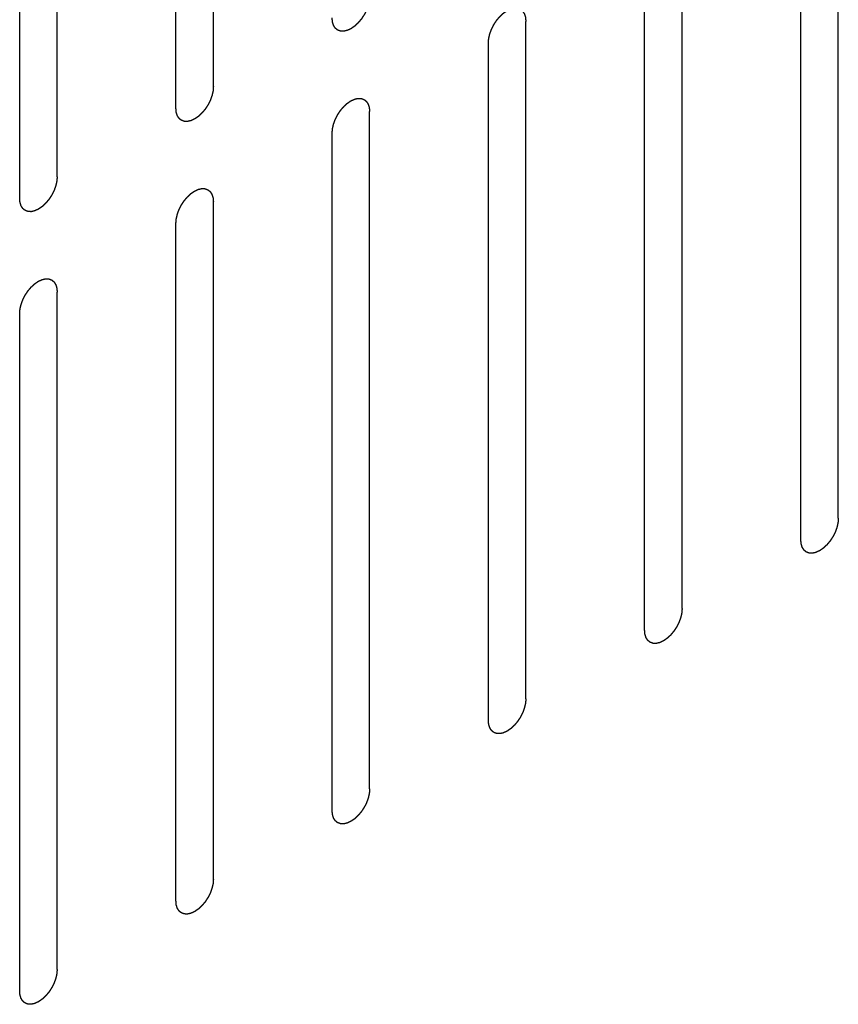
# Model space of a CAD drawing. Header units: inches. Extents: x 5 to 265, y 5 to 171.
# Tile 189 of 212: x 211.51 to 212.67, y 128.26 to 129.66. Entities that reach past the tile are written whole.
import ezdxf

# ---------------------------------------------------------------- set-up
doc = ezdxf.new("R2010")
doc.units = ezdxf.units.IN
doc.header["$LTSCALE"] = 14.96
doc.header["$MEASUREMENT"] = 0
doc.linetypes.add('HIDDEN', pattern=[0.2, 0.1, -0.1])
doc.layers.add('08_ALL_COSMETICS', color=7, linetype='CONTINUOUS')

msp = doc.modelspace()

# ---------------------------------------------------------------- linework, layer by layer
at = {"layer": '08_ALL_COSMETICS', "color": 7, "linetype": 'HIDDEN'}
for p, q in [((211.7862, 129.5644), (211.7862, 130.5237)), ((211.7331, 129.5337), (211.7331, 130.4931)), ((211.5648, 129.4366), (211.5648, 130.396)), ((211.5118, 129.406), (211.5118, 130.3653)), ((212.6714, 128.9528), (212.6714, 129.9122)), ((212.6184, 128.9222), (212.6184, 129.8816)), ((212.4501, 128.825), (212.4501, 129.7844)), ((212.3971, 128.7944), (212.3971, 129.7538)), ((212.2288, 128.6972), (212.2288, 129.6566)), ((212.1758, 128.6666), (212.1758, 129.626)), ((212.0075, 128.5694), (212.0075, 129.5288)), ((211.9544, 128.5388), (211.9544, 129.4982)), ((211.7862, 128.4417), (211.7862, 129.4011)), ((211.7331, 128.411), (211.7331, 129.3704)), ((211.5648, 128.3139), (211.5648, 129.2733)), ((211.5118, 128.2833), (211.5118, 129.2427))]:
    msp.add_line(p, q, dxfattribs=at)
for points in [[(212.0075, 129.6921), (212.0074, 129.6916), (212.0074, 129.6906), (212.0072, 129.689), (212.0071, 129.6877), (212.0071, 129.6868), (212.007, 129.6863), (212.007, 129.6859), (212.0069, 129.6855), (212.0068, 129.6849), (212.0065, 129.684), (212.0062, 129.6826), (212.0059, 129.6812), (212.0057, 129.6803), (212.0056, 129.6797), (212.0055, 129.6793), (212.0053, 129.6789), (212.0051, 129.6783), (212.0048, 129.6774), (212.0043, 129.676), (212.0038, 129.6746), (212.0034, 129.6736), (212.0032, 129.6731), (212.0031, 129.6726), (212.0028, 129.6722), (212.0026, 129.6717), (212.0021, 129.6707), (212.0014, 129.6693), (212.0007, 129.6679), (212.0002, 129.667), (211.9999, 129.6664), (211.9997, 129.666), (211.9995, 129.6656), (211.9991, 129.6651), (211.9985, 129.6642), (211.9977, 129.663), (211.9969, 129.6617), (211.9963, 129.6608), (211.996, 129.6603), (211.9957, 129.6599), (211.9954, 129.6596), (211.995, 129.6591), (211.9944, 129.6583), (211.9934, 129.6572), (211.9925, 129.656), (211.9918, 129.6552), (211.9914, 129.6548), (211.9912, 129.6544), (211.9908, 129.6542), (211.9904, 129.6538), (211.9897, 129.6531), (211.9887, 129.6521), (211.9876, 129.6512), (211.9869, 129.6505), (211.9865, 129.6501), (211.9862, 129.6498), (211.9859, 129.6496), (211.9854, 129.6493), (211.9847, 129.6488), (211.9836, 129.648), (211.9825, 129.6473), (211.9817, 129.6467), (211.9813, 129.6464), (211.981, 129.6462), (211.9806, 129.6461), (211.9802, 129.6459), (211.9795, 129.6455), (211.9784, 129.645), (211.9773, 129.6445), (211.9766, 129.6442), (211.9761, 129.644), (211.9758, 129.6438), (211.9755, 129.6438), (211.9751, 129.6437), (211.9744, 129.6435), (211.9733, 129.6433), (211.9723, 129.643), (211.9716, 129.6428), (211.9712, 129.6428), (211.9709, 129.6427), (211.9706, 129.6427), (211.9702, 129.6427), (211.9695, 129.6427), (211.9686, 129.6428), (211.9676, 129.6428), (211.967, 129.6428), (211.9666, 129.6428), (211.9663, 129.6428), (211.966, 129.643), (211.9657, 129.6431), (211.9651, 129.6433), (211.9642, 129.6436), (211.9634, 129.6439), (211.9628, 129.6441), (211.9625, 129.6443), (211.9622, 129.6443), (211.962, 129.6445), (211.9617, 129.6447), (211.9613, 129.6451), (211.9606, 129.6457), (211.9599, 129.6463), (211.9594, 129.6467), (211.9591, 129.6469), (211.9589, 129.6471), (211.9588, 129.6473), (211.9586, 129.6476), (211.9582, 129.6482), (211.9577, 129.649), (211.9572, 129.6498), (211.9568, 129.6504), (211.9566, 129.6507), (211.9565, 129.6509), (211.9564, 129.6512), (211.9563, 129.6516), (211.956, 129.6523), (211.9557, 129.6533), (211.9554, 129.6544), (211.9552, 129.6551), (211.9551, 129.6555), (211.955, 129.6558), (211.9549, 129.6561), (211.9549, 129.6566), (211.9548, 129.6574), (211.9547, 129.6586), (211.9546, 129.6601), (211.9545, 129.661), (211.9544, 129.6615)], [(212.1758, 129.626), (212.1758, 129.6265), (212.1759, 129.6276), (212.176, 129.6291), (212.1761, 129.6304), (212.1762, 129.6313), (212.1762, 129.6319), (212.1763, 129.6322), (212.1764, 129.6327), (212.1765, 129.6332), (212.1767, 129.6342), (212.177, 129.6355), (212.1773, 129.6369), (212.1775, 129.6379), (212.1777, 129.6384), (212.1778, 129.6388), (212.1779, 129.6392), (212.1781, 129.6398), (212.1785, 129.6408), (212.179, 129.6422), (212.1795, 129.6436), (212.1798, 129.6445), (212.1801, 129.6451), (212.1802, 129.6455), (212.1804, 129.6459), (212.1807, 129.6465), (212.1812, 129.6474), (212.1819, 129.6488), (212.1826, 129.6502), (212.183, 129.6512), (212.1833, 129.6517), (212.1835, 129.6521), (212.1838, 129.6525), (212.1841, 129.653), (212.1847, 129.6539), (212.1855, 129.6552), (212.1864, 129.6565), (212.187, 129.6573), (212.1873, 129.6579), (212.1875, 129.6582), (212.1878, 129.6586), (212.1882, 129.659), (212.1889, 129.6598), (212.1898, 129.661), (212.1908, 129.6621), (212.1914, 129.6629), (212.1918, 129.6633), (212.1921, 129.6637), (212.1924, 129.664), (212.1928, 129.6644), (212.1935, 129.665), (212.1946, 129.666), (212.1956, 129.667), (212.1963, 129.6676), (212.1967, 129.668), (212.197, 129.6683), (212.1974, 129.6685), (212.1978, 129.6688), (212.1986, 129.6694), (212.1997, 129.6701), (212.2008, 129.6709), (212.2015, 129.6714), (212.202, 129.6717), (212.2023, 129.6719), (212.2026, 129.6721), (212.203, 129.6723), (212.2038, 129.6726), (212.2049, 129.6731), (212.2059, 129.6736), (212.2067, 129.674), (212.2071, 129.6742), (212.2074, 129.6743), (212.2077, 129.6744), (212.2082, 129.6745), (212.2089, 129.6746), (212.2099, 129.6749), (212.2109, 129.6751), (212.2117, 129.6753), (212.2121, 129.6754), (212.2124, 129.6755), (212.2127, 129.6754), (212.2131, 129.6754), (212.2137, 129.6754), (212.2147, 129.6754), (212.2156, 129.6753), (212.2163, 129.6753), (212.2167, 129.6753), (212.217, 129.6753), (212.2172, 129.6752), (212.2176, 129.6751), (212.2181, 129.6748), (212.219, 129.6745), (212.2198, 129.6742), (212.2204, 129.674), (212.2208, 129.6739), (212.2211, 129.6738), (212.2212, 129.6736), (212.2215, 129.6734), (212.222, 129.673), (212.2227, 129.6724), (212.2234, 129.6719), (212.2238, 129.6715), (212.2241, 129.6712), (212.2243, 129.6711), (212.2245, 129.6708), (212.2247, 129.6705), (212.225, 129.6699), (212.2255, 129.6691), (212.2261, 129.6683), (212.2264, 129.6678), (212.2266, 129.6674), (212.2268, 129.6672), (212.2269, 129.6669), (212.227, 129.6665), (212.2272, 129.6658), (212.2275, 129.6648), (212.2278, 129.6638), (212.2281, 129.6631), (212.2282, 129.6627), (212.2283, 129.6624), (212.2283, 129.662), (212.2284, 129.6615), (212.2284, 129.6607), (212.2285, 129.6595), (212.2287, 129.6581), (212.2288, 129.6571), (212.2288, 129.6566)], [(211.7862, 129.5644), (211.7861, 129.5638), (211.786, 129.5628), (211.7859, 129.5612), (211.7858, 129.5599), (211.7857, 129.559), (211.7857, 129.5585), (211.7857, 129.5581), (211.7856, 129.5577), (211.7854, 129.5572), (211.7852, 129.5562), (211.7849, 129.5548), (211.7846, 129.5535), (211.7844, 129.5525), (211.7842, 129.5519), (211.7842, 129.5515), (211.784, 129.5511), (211.7838, 129.5506), (211.7834, 129.5496), (211.7829, 129.5482), (211.7824, 129.5468), (211.7821, 129.5458), (211.7819, 129.5453), (211.7817, 129.5449), (211.7815, 129.5444), (211.7812, 129.5439), (211.7808, 129.5429), (211.7801, 129.5415), (211.7794, 129.5402), (211.7789, 129.5392), (211.7786, 129.5386), (211.7784, 129.5382), (211.7781, 129.5378), (211.7778, 129.5373), (211.7772, 129.5364), (211.7764, 129.5352), (211.7756, 129.5339), (211.775, 129.533), (211.7746, 129.5325), (211.7744, 129.5321), (211.7741, 129.5318), (211.7737, 129.5313), (211.7731, 129.5305), (211.7721, 129.5294), (211.7712, 129.5283), (211.7705, 129.5275), (211.7701, 129.527), (211.7698, 129.5266), (211.7695, 129.5264), (211.7691, 129.526), (211.7684, 129.5253), (211.7674, 129.5244), (211.7663, 129.5234), (211.7656, 129.5227), (211.7652, 129.5224), (211.7649, 129.522), (211.7646, 129.5218), (211.7641, 129.5215), (211.7634, 129.521), (211.7623, 129.5202), (211.7612, 129.5195), (211.7604, 129.519), (211.76, 129.5187), (211.7596, 129.5184), (211.7593, 129.5183), (211.7589, 129.5181), (211.7581, 129.5177), (211.7571, 129.5172), (211.756, 129.5167), (211.7552, 129.5164), (211.7548, 129.5162), (211.7545, 129.516), (211.7542, 129.516), (211.7538, 129.5159), (211.753, 129.5157), (211.752, 129.5155), (211.751, 129.5152), (211.7503, 129.5151), (211.7498, 129.515), (211.7495, 129.5149), (211.7493, 129.5149), (211.7489, 129.5149), (211.7482, 129.515), (211.7472, 129.515), (211.7463, 129.515), (211.7456, 129.515), (211.7453, 129.5151), (211.745, 129.515), (211.7447, 129.5152), (211.7444, 129.5153), (211.7438, 129.5155), (211.7429, 129.5158), (211.7421, 129.5161), (211.7415, 129.5164), (211.7411, 129.5165), (211.7409, 129.5166), (211.7407, 129.5167), (211.7404, 129.517), (211.7399, 129.5174), (211.7392, 129.5179), (211.7386, 129.5185), (211.7381, 129.5189), (211.7378, 129.5191), (211.7376, 129.5193), (211.7375, 129.5195), (211.7372, 129.5199), (211.7369, 129.5204), (211.7364, 129.5212), (211.7359, 129.522), (211.7355, 129.5226), (211.7353, 129.5229), (211.7351, 129.5231), (211.7351, 129.5235), (211.7349, 129.5239), (211.7347, 129.5246), (211.7344, 129.5256), (211.7341, 129.5266), (211.7339, 129.5273), (211.7337, 129.5277), (211.7336, 129.528), (211.7336, 129.5284), (211.7336, 129.5288), (211.7335, 129.5297), (211.7334, 129.5309), (211.7333, 129.5323), (211.7332, 129.5333), (211.7331, 129.5337)], [(211.9544, 129.4982), (211.9545, 129.4987), (211.9546, 129.4998), (211.9547, 129.5013), (211.9548, 129.5026), (211.9549, 129.5035), (211.9549, 129.5041), (211.9549, 129.5045), (211.955, 129.5049), (211.9552, 129.5054), (211.9554, 129.5064), (211.9557, 129.5077), (211.956, 129.5091), (211.9562, 129.5101), (211.9564, 129.5106), (211.9564, 129.511), (211.9566, 129.5115), (211.9568, 129.512), (211.9572, 129.513), (211.9577, 129.5144), (211.9582, 129.5158), (211.9585, 129.5167), (211.9587, 129.5173), (211.9589, 129.5177), (211.9591, 129.5181), (211.9594, 129.5187), (211.9599, 129.5197), (211.9605, 129.521), (211.9612, 129.5224), (211.9617, 129.5234), (211.962, 129.5239), (211.9622, 129.5244), (211.9625, 129.5247), (211.9628, 129.5252), (211.9634, 129.5261), (211.9642, 129.5274), (211.965, 129.5287), (211.9656, 129.5296), (211.966, 129.5301), (211.9662, 129.5305), (211.9665, 129.5308), (211.9669, 129.5313), (211.9675, 129.532), (211.9685, 129.5332), (211.9694, 129.5343), (211.9701, 129.5351), (211.9705, 129.5356), (211.9708, 129.5359), (211.9711, 129.5362), (211.9715, 129.5366), (211.9722, 129.5373), (211.9732, 129.5382), (211.9743, 129.5392), (211.975, 129.5398), (211.9754, 129.5402), (211.9757, 129.5405), (211.9761, 129.5407), (211.9765, 129.541), (211.9773, 129.5416), (211.9783, 129.5423), (211.9794, 129.5431), (211.9802, 129.5436), (211.9806, 129.5439), (211.981, 129.5442), (211.9813, 129.5443), (211.9817, 129.5445), (211.9825, 129.5448), (211.9835, 129.5453), (211.9846, 129.5458), (211.9854, 129.5462), (211.9858, 129.5464), (211.9861, 129.5466), (211.9864, 129.5466), (211.9868, 129.5467), (211.9876, 129.5469), (211.9886, 129.5471), (211.9896, 129.5473), (211.9903, 129.5475), (211.9908, 129.5476), (211.9911, 129.5477), (211.9914, 129.5477), (211.9917, 129.5476), (211.9924, 129.5476), (211.9934, 129.5476), (211.9943, 129.5475), (211.995, 129.5475), (211.9953, 129.5475), (211.9956, 129.5475), (211.9959, 129.5474), (211.9962, 129.5473), (211.9968, 129.5471), (211.9977, 129.5468), (211.9985, 129.5464), (211.9991, 129.5462), (211.9995, 129.5461), (211.9997, 129.546), (211.9999, 129.5458), (212.0002, 129.5456), (212.0007, 129.5452), (212.0014, 129.5446), (212.002, 129.5441), (212.0025, 129.5437), (212.0028, 129.5434), (212.003, 129.5433), (212.0031, 129.543), (212.0034, 129.5427), (212.0037, 129.5422), (212.0042, 129.5414), (212.0047, 129.5406), (212.0051, 129.54), (212.0053, 129.5397), (212.0055, 129.5394), (212.0055, 129.5391), (212.0057, 129.5387), (212.0059, 129.538), (212.0062, 129.537), (212.0065, 129.536), (212.0067, 129.5353), (212.0069, 129.5349), (212.007, 129.5346), (212.007, 129.5342), (212.007, 129.5338), (212.0071, 129.5329), (212.0072, 129.5317), (212.0073, 129.5303), (212.0074, 129.5293), (212.0075, 129.5288)], [(211.5648, 129.4366), (211.5648, 129.4361), (211.5647, 129.435), (211.5646, 129.4335), (211.5645, 129.4322), (211.5644, 129.4312), (211.5644, 129.4307), (211.5643, 129.4303), (211.5642, 129.4299), (211.5641, 129.4294), (211.5639, 129.4284), (211.5636, 129.427), (211.5633, 129.4257), (211.5631, 129.4247), (211.5629, 129.4242), (211.5628, 129.4238), (211.5627, 129.4233), (211.5625, 129.4228), (211.5621, 129.4218), (211.5616, 129.4204), (211.5611, 129.419), (211.5608, 129.418), (211.5605, 129.4175), (211.5604, 129.4171), (211.5602, 129.4167), (211.5599, 129.4161), (211.5594, 129.4151), (211.5587, 129.4138), (211.558, 129.4124), (211.5576, 129.4114), (211.5573, 129.4109), (211.5571, 129.4104), (211.5568, 129.4101), (211.5565, 129.4096), (211.5559, 129.4087), (211.5551, 129.4074), (211.5542, 129.4061), (211.5537, 129.4052), (211.5533, 129.4047), (211.5531, 129.4043), (211.5528, 129.404), (211.5524, 129.4035), (211.5517, 129.4028), (211.5508, 129.4016), (211.5498, 129.4005), (211.5492, 129.3997), (211.5488, 129.3992), (211.5485, 129.3989), (211.5482, 129.3986), (211.5478, 129.3982), (211.5471, 129.3975), (211.546, 129.3966), (211.545, 129.3956), (211.5443, 129.3949), (211.5439, 129.3946), (211.5436, 129.3943), (211.5432, 129.3941), (211.5428, 129.3937), (211.542, 129.3932), (211.5409, 129.3925), (211.5398, 129.3917), (211.5391, 129.3912), (211.5386, 129.3909), (211.5383, 129.3906), (211.538, 129.3905), (211.5376, 129.3903), (211.5368, 129.39), (211.5357, 129.3895), (211.5347, 129.389), (211.5339, 129.3886), (211.5335, 129.3884), (211.5332, 129.3882), (211.5329, 129.3882), (211.5324, 129.3881), (211.5317, 129.3879), (211.5307, 129.3877), (211.5297, 129.3875), (211.5289, 129.3873), (211.5285, 129.3872), (211.5282, 129.3871), (211.5279, 129.3871), (211.5275, 129.3871), (211.5269, 129.3872), (211.5259, 129.3872), (211.525, 129.3872), (211.5243, 129.3873), (211.5239, 129.3873), (211.5236, 129.3873), (211.5234, 129.3874), (211.523, 129.3875), (211.5225, 129.3877), (211.5216, 129.388), (211.5208, 129.3884), (211.5202, 129.3886), (211.5198, 129.3887), (211.5196, 129.3888), (211.5194, 129.389), (211.5191, 129.3892), (211.5186, 129.3896), (211.5179, 129.3902), (211.5172, 129.3907), (211.5168, 129.3911), (211.5165, 129.3913), (211.5163, 129.3915), (211.5161, 129.3918), (211.5159, 129.3921), (211.5156, 129.3926), (211.5151, 129.3934), (211.5146, 129.3942), (211.5142, 129.3948), (211.514, 129.3951), (211.5138, 129.3954), (211.5137, 129.3957), (211.5136, 129.3961), (211.5134, 129.3968), (211.5131, 129.3978), (211.5128, 129.3988), (211.5125, 129.3995), (211.5124, 129.3999), (211.5123, 129.4002), (211.5123, 129.4006), (211.5122, 129.401), (211.5122, 129.4019), (211.5121, 129.4031), (211.5119, 129.4045), (211.5118, 129.4055), (211.5118, 129.406)], [(211.7331, 129.3704), (211.7332, 129.371), (211.7332, 129.372), (211.7334, 129.3736), (211.7335, 129.3749), (211.7336, 129.3758), (211.7336, 129.3763), (211.7336, 129.3767), (211.7337, 129.3771), (211.7338, 129.3776), (211.7341, 129.3786), (211.7344, 129.38), (211.7347, 129.3813), (211.7349, 129.3823), (211.735, 129.3829), (211.7351, 129.3833), (211.7353, 129.3837), (211.7355, 129.3842), (211.7358, 129.3852), (211.7363, 129.3866), (211.7368, 129.388), (211.7372, 129.389), (211.7374, 129.3895), (211.7375, 129.3899), (211.7378, 129.3904), (211.738, 129.3909), (211.7385, 129.3919), (211.7392, 129.3933), (211.7399, 129.3946), (211.7404, 129.3956), (211.7407, 129.3962), (211.7409, 129.3966), (211.7411, 129.397), (211.7415, 129.3975), (211.7421, 129.3984), (211.7429, 129.3996), (211.7437, 129.4009), (211.7443, 129.4018), (211.7446, 129.4023), (211.7449, 129.4027), (211.7452, 129.403), (211.7456, 129.4035), (211.7462, 129.4043), (211.7472, 129.4054), (211.7481, 129.4065), (211.7488, 129.4073), (211.7492, 129.4078), (211.7494, 129.4081), (211.7498, 129.4084), (211.7502, 129.4088), (211.7509, 129.4095), (211.7519, 129.4104), (211.753, 129.4114), (211.7537, 129.4121), (211.7541, 129.4124), (211.7544, 129.4128), (211.7547, 129.413), (211.7552, 129.4133), (211.7559, 129.4138), (211.757, 129.4146), (211.7581, 129.4153), (211.7589, 129.4158), (211.7593, 129.4161), (211.7596, 129.4164), (211.76, 129.4165), (211.7604, 129.4167), (211.7611, 129.4171), (211.7622, 129.4176), (211.7633, 129.4181), (211.764, 129.4184), (211.7645, 129.4186), (211.7648, 129.4188), (211.7651, 129.4188), (211.7655, 129.4189), (211.7662, 129.4191), (211.7673, 129.4193), (211.7683, 129.4196), (211.769, 129.4197), (211.7694, 129.4198), (211.7698, 129.4199), (211.77, 129.4199), (211.7704, 129.4199), (211.7711, 129.4198), (211.772, 129.4198), (211.773, 129.4198), (211.7736, 129.4198), (211.774, 129.4197), (211.7743, 129.4197), (211.7746, 129.4196), (211.7749, 129.4195), (211.7755, 129.4193), (211.7764, 129.419), (211.7772, 129.4187), (211.7778, 129.4184), (211.7781, 129.4183), (211.7784, 129.4182), (211.7786, 129.418), (211.7789, 129.4178), (211.7793, 129.4174), (211.78, 129.4169), (211.7807, 129.4163), (211.7812, 129.4159), (211.7815, 129.4157), (211.7817, 129.4155), (211.7818, 129.4153), (211.782, 129.4149), (211.7824, 129.4144), (211.7829, 129.4136), (211.7834, 129.4128), (211.7838, 129.4122), (211.784, 129.4119), (211.7841, 129.4117), (211.7842, 129.4113), (211.7843, 129.4109), (211.7846, 129.4102), (211.7849, 129.4092), (211.7852, 129.4082), (211.7854, 129.4075), (211.7855, 129.4071), (211.7857, 129.4068), (211.7857, 129.4064), (211.7857, 129.406), (211.7858, 129.4051), (211.7859, 129.4039), (211.786, 129.4025), (211.7861, 129.4015), (211.7862, 129.4011)], [(211.5118, 129.2427), (211.5118, 129.2432), (211.5119, 129.2442), (211.5121, 129.2458), (211.5122, 129.2471), (211.5122, 129.248), (211.5123, 129.2485), (211.5123, 129.2489), (211.5124, 129.2493), (211.5125, 129.2499), (211.5127, 129.2508), (211.5131, 129.2522), (211.5134, 129.2536), (211.5136, 129.2545), (211.5137, 129.2551), (211.5138, 129.2555), (211.514, 129.2559), (211.5142, 129.2565), (211.5145, 129.2574), (211.515, 129.2588), (211.5155, 129.2602), (211.5159, 129.2612), (211.5161, 129.2617), (211.5162, 129.2622), (211.5164, 129.2626), (211.5167, 129.2631), (211.5172, 129.2641), (211.5179, 129.2655), (211.5186, 129.2669), (211.5191, 129.2678), (211.5194, 129.2684), (211.5196, 129.2688), (211.5198, 129.2692), (211.5201, 129.2697), (211.5207, 129.2706), (211.5216, 129.2718), (211.5224, 129.2731), (211.523, 129.274), (211.5233, 129.2745), (211.5236, 129.2749), (211.5239, 129.2752), (211.5242, 129.2757), (211.5249, 129.2765), (211.5258, 129.2776), (211.5268, 129.2788), (211.5275, 129.2796), (211.5278, 129.28), (211.5281, 129.2804), (211.5284, 129.2806), (211.5288, 129.281), (211.5296, 129.2817), (211.5306, 129.2827), (211.5316, 129.2836), (211.5324, 129.2843), (211.5328, 129.2847), (211.5331, 129.285), (211.5334, 129.2852), (211.5338, 129.2855), (211.5346, 129.286), (211.5357, 129.2868), (211.5368, 129.2875), (211.5376, 129.2881), (211.538, 129.2884), (211.5383, 129.2886), (211.5386, 129.2887), (211.5391, 129.2889), (211.5398, 129.2893), (211.5409, 129.2898), (211.542, 129.2903), (211.5427, 129.2906), (211.5431, 129.2908), (211.5435, 129.291), (211.5438, 129.291), (211.5442, 129.2911), (211.5449, 129.2913), (211.5459, 129.2915), (211.547, 129.2918), (211.5477, 129.2919), (211.5481, 129.292), (211.5484, 129.2921), (211.5487, 129.2921), (211.5491, 129.2921), (211.5498, 129.2921), (211.5507, 129.292), (211.5517, 129.292), (211.5523, 129.292), (211.5527, 129.2919), (211.553, 129.292), (211.5532, 129.2918), (211.5536, 129.2917), (211.5542, 129.2915), (211.555, 129.2912), (211.5559, 129.2909), (211.5565, 129.2907), (211.5568, 129.2905), (211.5571, 129.2905), (211.5573, 129.2903), (211.5575, 129.29), (211.558, 129.2896), (211.5587, 129.2891), (211.5594, 129.2885), (211.5599, 129.2881), (211.5601, 129.2879), (211.5604, 129.2877), (211.5605, 129.2875), (211.5607, 129.2872), (211.5611, 129.2866), (211.5616, 129.2858), (211.5621, 129.285), (211.5624, 129.2844), (211.5626, 129.2841), (211.5628, 129.2839), (211.5629, 129.2836), (211.563, 129.2832), (211.5632, 129.2825), (211.5636, 129.2814), (211.5639, 129.2804), (211.5641, 129.2797), (211.5642, 129.2793), (211.5643, 129.279), (211.5643, 129.2787), (211.5644, 129.2782), (211.5645, 129.2773), (211.5646, 129.2762), (211.5647, 129.2747), (211.5648, 129.2738), (211.5648, 129.2733)], [(212.6714, 128.9528), (212.6714, 128.9523), (212.6713, 128.9512), (212.6712, 128.9497), (212.6711, 128.9484), (212.671, 128.9475), (212.671, 128.9469), (212.671, 128.9466), (212.6708, 128.9461), (212.6707, 128.9456), (212.6705, 128.9446), (212.6702, 128.9433), (212.6699, 128.9419), (212.6697, 128.9409), (212.6695, 128.9404), (212.6695, 128.94), (212.6693, 128.9395), (212.6691, 128.939), (212.6687, 128.938), (212.6682, 128.9366), (212.6677, 128.9352), (212.6674, 128.9343), (212.6672, 128.9337), (212.667, 128.9333), (212.6668, 128.9329), (212.6665, 128.9323), (212.666, 128.9314), (212.6654, 128.93), (212.6647, 128.9286), (212.6642, 128.9276), (212.6639, 128.9271), (212.6637, 128.9266), (212.6634, 128.9263), (212.6631, 128.9258), (212.6625, 128.9249), (212.6617, 128.9236), (212.6608, 128.9223), (212.6603, 128.9214), (212.6599, 128.9209), (212.6597, 128.9205), (212.6594, 128.9202), (212.659, 128.9198), (212.6584, 128.919), (212.6574, 128.9178), (212.6565, 128.9167), (212.6558, 128.9159), (212.6554, 128.9154), (212.6551, 128.9151), (212.6548, 128.9148), (212.6544, 128.9144), (212.6537, 128.9138), (212.6526, 128.9128), (212.6516, 128.9118), (212.6509, 128.9112), (212.6505, 128.9108), (212.6502, 128.9105), (212.6498, 128.9103), (212.6494, 128.91), (212.6486, 128.9094), (212.6476, 128.9087), (212.6465, 128.9079), (212.6457, 128.9074), (212.6453, 128.9071), (212.6449, 128.9068), (212.6446, 128.9067), (212.6442, 128.9065), (212.6434, 128.9062), (212.6424, 128.9057), (212.6413, 128.9052), (212.6405, 128.9048), (212.6401, 128.9046), (212.6398, 128.9044), (212.6395, 128.9044), (212.6391, 128.9043), (212.6383, 128.9041), (212.6373, 128.9039), (212.6363, 128.9037), (212.6355, 128.9035), (212.6351, 128.9034), (212.6348, 128.9033), (212.6345, 128.9034), (212.6342, 128.9034), (212.6335, 128.9034), (212.6325, 128.9034), (212.6316, 128.9035), (212.6309, 128.9035), (212.6305, 128.9035), (212.6303, 128.9035), (212.63, 128.9036), (212.6297, 128.9037), (212.6291, 128.9039), (212.6282, 128.9043), (212.6274, 128.9046), (212.6268, 128.9048), (212.6264, 128.9049), (212.6262, 128.905), (212.626, 128.9052), (212.6257, 128.9054), (212.6252, 128.9058), (212.6245, 128.9064), (212.6239, 128.9069), (212.6234, 128.9073), (212.6231, 128.9076), (212.6229, 128.9077), (212.6227, 128.908), (212.6225, 128.9083), (212.6222, 128.9089), (212.6217, 128.9097), (212.6212, 128.9105), (212.6208, 128.911), (212.6206, 128.9113), (212.6204, 128.9116), (212.6204, 128.9119), (212.6202, 128.9123), (212.62, 128.913), (212.6197, 128.914), (212.6194, 128.915), (212.6192, 128.9157), (212.619, 128.9161), (212.6189, 128.9164), (212.6189, 128.9168), (212.6189, 128.9173), (212.6188, 128.9181), (212.6187, 128.9193), (212.6185, 128.9207), (212.6185, 128.9217), (212.6184, 128.9222)], [(212.4501, 128.825), (212.4501, 128.8245), (212.45, 128.8234), (212.4499, 128.8219), (212.4498, 128.8206), (212.4497, 128.8197), (212.4496, 128.8192), (212.4496, 128.8188), (212.4495, 128.8184), (212.4494, 128.8178), (212.4492, 128.8168), (212.4489, 128.8155), (212.4486, 128.8141), (212.4483, 128.8131), (212.4482, 128.8126), (212.4481, 128.8122), (212.448, 128.8118), (212.4478, 128.8112), (212.4474, 128.8102), (212.4469, 128.8088), (212.4464, 128.8075), (212.4461, 128.8065), (212.4458, 128.8059), (212.4457, 128.8055), (212.4455, 128.8051), (212.4452, 128.8045), (212.4447, 128.8036), (212.444, 128.8022), (212.4433, 128.8008), (212.4428, 128.7998), (212.4426, 128.7993), (212.4424, 128.7989), (212.4421, 128.7985), (212.4418, 128.798), (212.4412, 128.7971), (212.4404, 128.7958), (212.4395, 128.7946), (212.4389, 128.7937), (212.4386, 128.7932), (212.4384, 128.7928), (212.4381, 128.7924), (212.4377, 128.792), (212.437, 128.7912), (212.4361, 128.79), (212.4351, 128.7889), (212.4345, 128.7881), (212.4341, 128.7877), (212.4338, 128.7873), (212.4335, 128.787), (212.4331, 128.7866), (212.4324, 128.786), (212.4313, 128.785), (212.4303, 128.7841), (212.4296, 128.7834), (212.4292, 128.783), (212.4289, 128.7827), (212.4285, 128.7825), (212.4281, 128.7822), (212.4273, 128.7817), (212.4262, 128.7809), (212.4251, 128.7801), (212.4244, 128.7796), (212.4239, 128.7793), (212.4236, 128.7791), (212.4233, 128.7789), (212.4229, 128.7787), (212.4221, 128.7784), (212.421, 128.7779), (212.42, 128.7774), (212.4192, 128.777), (212.4188, 128.7768), (212.4185, 128.7767), (212.4182, 128.7766), (212.4177, 128.7765), (212.417, 128.7764), (212.416, 128.7761), (212.415, 128.7759), (212.4142, 128.7757), (212.4138, 128.7756), (212.4135, 128.7755), (212.4132, 128.7756), (212.4128, 128.7756), (212.4122, 128.7756), (212.4112, 128.7756), (212.4103, 128.7757), (212.4096, 128.7757), (212.4092, 128.7757), (212.4089, 128.7757), (212.4087, 128.7758), (212.4083, 128.7759), (212.4077, 128.7762), (212.4069, 128.7765), (212.4061, 128.7768), (212.4055, 128.777), (212.4051, 128.7771), (212.4048, 128.7772), (212.4047, 128.7774), (212.4044, 128.7776), (212.4039, 128.778), (212.4032, 128.7786), (212.4025, 128.7792), (212.4021, 128.7795), (212.4018, 128.7798), (212.4016, 128.7799), (212.4014, 128.7802), (212.4012, 128.7805), (212.4009, 128.7811), (212.4004, 128.7819), (212.3998, 128.7827), (212.3995, 128.7832), (212.3993, 128.7836), (212.3991, 128.7838), (212.399, 128.7841), (212.3989, 128.7845), (212.3987, 128.7852), (212.3984, 128.7862), (212.3981, 128.7872), (212.3978, 128.7879), (212.3977, 128.7883), (212.3976, 128.7886), (212.3976, 128.789), (212.3975, 128.7895), (212.3975, 128.7903), (212.3974, 128.7915), (212.3972, 128.793), (212.3971, 128.7939), (212.3971, 128.7944)], [(212.2288, 128.6972), (212.2288, 128.6967), (212.2287, 128.6957), (212.2286, 128.6941), (212.2284, 128.6928), (212.2284, 128.6919), (212.2283, 128.6914), (212.2283, 128.691), (212.2282, 128.6906), (212.2281, 128.69), (212.2279, 128.6891), (212.2276, 128.6877), (212.2272, 128.6863), (212.227, 128.6854), (212.2269, 128.6848), (212.2268, 128.6844), (212.2266, 128.684), (212.2264, 128.6834), (212.2261, 128.6825), (212.2256, 128.6811), (212.2251, 128.6797), (212.2247, 128.6787), (212.2245, 128.6781), (212.2244, 128.6777), (212.2242, 128.6773), (212.2239, 128.6768), (212.2234, 128.6758), (212.2227, 128.6744), (212.222, 128.673), (212.2215, 128.6721), (212.2212, 128.6715), (212.221, 128.6711), (212.2208, 128.6707), (212.2205, 128.6702), (212.2199, 128.6693), (212.219, 128.668), (212.2182, 128.6668), (212.2176, 128.6659), (212.2173, 128.6654), (212.217, 128.665), (212.2167, 128.6647), (212.2164, 128.6642), (212.2157, 128.6634), (212.2148, 128.6623), (212.2138, 128.6611), (212.2131, 128.6603), (212.2128, 128.6599), (212.2125, 128.6595), (212.2122, 128.6593), (212.2118, 128.6589), (212.211, 128.6582), (212.21, 128.6572), (212.209, 128.6563), (212.2082, 128.6556), (212.2078, 128.6552), (212.2075, 128.6549), (212.2072, 128.6547), (212.2068, 128.6544), (212.206, 128.6539), (212.2049, 128.6531), (212.2038, 128.6524), (212.2031, 128.6518), (212.2026, 128.6515), (212.2023, 128.6513), (212.202, 128.6512), (212.2015, 128.6509), (212.2008, 128.6506), (212.1997, 128.6501), (212.1986, 128.6496), (212.1979, 128.6493), (212.1975, 128.6491), (212.1971, 128.6489), (212.1968, 128.6488), (212.1964, 128.6487), (212.1957, 128.6486), (212.1947, 128.6483), (212.1936, 128.6481), (212.1929, 128.6479), (212.1925, 128.6479), (212.1922, 128.6478), (212.1919, 128.6478), (212.1915, 128.6478), (212.1908, 128.6478), (212.1899, 128.6479), (212.1889, 128.6479), (212.1883, 128.6479), (212.1879, 128.6479), (212.1876, 128.6479), (212.1874, 128.648), (212.187, 128.6482), (212.1864, 128.6484), (212.1856, 128.6487), (212.1847, 128.649), (212.1841, 128.6492), (212.1838, 128.6494), (212.1835, 128.6494), (212.1833, 128.6496), (212.1831, 128.6498), (212.1826, 128.6502), (212.1819, 128.6508), (212.1812, 128.6514), (212.1807, 128.6518), (212.1805, 128.652), (212.1802, 128.6521), (212.1801, 128.6524), (212.1799, 128.6527), (212.1795, 128.6533), (212.179, 128.6541), (212.1785, 128.6549), (212.1782, 128.6555), (212.178, 128.6558), (212.1778, 128.656), (212.1777, 128.6563), (212.1776, 128.6567), (212.1774, 128.6574), (212.177, 128.6584), (212.1767, 128.6594), (212.1765, 128.6602), (212.1764, 128.6606), (212.1763, 128.6608), (212.1763, 128.6612), (212.1762, 128.6617), (212.1761, 128.6625), (212.176, 128.6637), (212.1759, 128.6652), (212.1758, 128.6661), (212.1758, 128.6666)], [(212.0075, 128.5694), (212.0074, 128.5689), (212.0074, 128.5679), (212.0072, 128.5663), (212.0071, 128.565), (212.0071, 128.5641), (212.007, 128.5636), (212.007, 128.5632), (212.0069, 128.5628), (212.0068, 128.5622), (212.0065, 128.5613), (212.0062, 128.5599), (212.0059, 128.5585), (212.0057, 128.5576), (212.0056, 128.557), (212.0055, 128.5566), (212.0053, 128.5562), (212.0051, 128.5557), (212.0048, 128.5547), (212.0043, 128.5533), (212.0038, 128.5519), (212.0034, 128.5509), (212.0032, 128.5504), (212.0031, 128.5499), (212.0028, 128.5495), (212.0026, 128.549), (212.0021, 128.548), (212.0014, 128.5466), (212.0007, 128.5452), (212.0002, 128.5443), (211.9999, 128.5437), (211.9997, 128.5433), (211.9995, 128.5429), (211.9991, 128.5424), (211.9985, 128.5415), (211.9977, 128.5403), (211.9969, 128.539), (211.9963, 128.5381), (211.996, 128.5376), (211.9957, 128.5372), (211.9954, 128.5369), (211.995, 128.5364), (211.9944, 128.5356), (211.9934, 128.5345), (211.9925, 128.5333), (211.9918, 128.5325), (211.9914, 128.5321), (211.9912, 128.5317), (211.9908, 128.5315), (211.9904, 128.5311), (211.9897, 128.5304), (211.9887, 128.5295), (211.9876, 128.5285), (211.9869, 128.5278), (211.9865, 128.5274), (211.9862, 128.5271), (211.9859, 128.5269), (211.9854, 128.5266), (211.9847, 128.5261), (211.9836, 128.5253), (211.9825, 128.5246), (211.9817, 128.524), (211.9813, 128.5238), (211.981, 128.5235), (211.9806, 128.5234), (211.9802, 128.5232), (211.9795, 128.5228), (211.9784, 128.5223), (211.9773, 128.5218), (211.9766, 128.5215), (211.9761, 128.5213), (211.9758, 128.5211), (211.9755, 128.5211), (211.9751, 128.521), (211.9744, 128.5208), (211.9733, 128.5206), (211.9723, 128.5203), (211.9716, 128.5202), (211.9712, 128.5201), (211.9709, 128.52), (211.9706, 128.52), (211.9702, 128.52), (211.9695, 128.52), (211.9686, 128.5201), (211.9676, 128.5201), (211.967, 128.5201), (211.9666, 128.5202), (211.9663, 128.5201), (211.966, 128.5203), (211.9657, 128.5204), (211.9651, 128.5206), (211.9642, 128.5209), (211.9634, 128.5212), (211.9628, 128.5214), (211.9625, 128.5216), (211.9622, 128.5216), (211.962, 128.5218), (211.9617, 128.5221), (211.9613, 128.5225), (211.9606, 128.523), (211.9599, 128.5236), (211.9594, 128.524), (211.9591, 128.5242), (211.9589, 128.5244), (211.9588, 128.5246), (211.9586, 128.5249), (211.9582, 128.5255), (211.9577, 128.5263), (211.9572, 128.5271), (211.9568, 128.5277), (211.9566, 128.528), (211.9565, 128.5282), (211.9564, 128.5285), (211.9563, 128.5289), (211.956, 128.5297), (211.9557, 128.5307), (211.9554, 128.5317), (211.9552, 128.5324), (211.9551, 128.5328), (211.955, 128.5331), (211.9549, 128.5334), (211.9549, 128.5339), (211.9548, 128.5348), (211.9547, 128.536), (211.9546, 128.5374), (211.9545, 128.5383), (211.9544, 128.5388)], [(211.7862, 128.4417), (211.7861, 128.4411), (211.786, 128.4401), (211.7859, 128.4385), (211.7858, 128.4372), (211.7857, 128.4363), (211.7857, 128.4358), (211.7857, 128.4354), (211.7856, 128.435), (211.7854, 128.4345), (211.7852, 128.4335), (211.7849, 128.4321), (211.7846, 128.4308), (211.7844, 128.4298), (211.7842, 128.4293), (211.7842, 128.4288), (211.784, 128.4284), (211.7838, 128.4279), (211.7834, 128.4269), (211.7829, 128.4255), (211.7824, 128.4241), (211.7821, 128.4231), (211.7819, 128.4226), (211.7817, 128.4222), (211.7815, 128.4218), (211.7812, 128.4212), (211.7808, 128.4202), (211.7801, 128.4188), (211.7794, 128.4175), (211.7789, 128.4165), (211.7786, 128.4159), (211.7784, 128.4155), (211.7781, 128.4152), (211.7778, 128.4146), (211.7772, 128.4138), (211.7764, 128.4125), (211.7756, 128.4112), (211.775, 128.4103), (211.7746, 128.4098), (211.7744, 128.4094), (211.7741, 128.4091), (211.7737, 128.4086), (211.7731, 128.4078), (211.7721, 128.4067), (211.7712, 128.4056), (211.7705, 128.4048), (211.7701, 128.4043), (211.7698, 128.404), (211.7695, 128.4037), (211.7691, 128.4033), (211.7684, 128.4026), (211.7674, 128.4017), (211.7663, 128.4007), (211.7656, 128.4), (211.7652, 128.3997), (211.7649, 128.3994), (211.7646, 128.3991), (211.7641, 128.3988), (211.7634, 128.3983), (211.7623, 128.3976), (211.7612, 128.3968), (211.7604, 128.3963), (211.76, 128.396), (211.7596, 128.3957), (211.7593, 128.3956), (211.7589, 128.3954), (211.7581, 128.395), (211.7571, 128.3945), (211.756, 128.394), (211.7552, 128.3937), (211.7548, 128.3935), (211.7545, 128.3933), (211.7542, 128.3933), (211.7538, 128.3932), (211.753, 128.393), (211.752, 128.3928), (211.751, 128.3925), (211.7503, 128.3924), (211.7498, 128.3923), (211.7495, 128.3922), (211.7493, 128.3922), (211.7489, 128.3922), (211.7482, 128.3923), (211.7472, 128.3923), (211.7463, 128.3923), (211.7456, 128.3924), (211.7453, 128.3924), (211.745, 128.3924), (211.7447, 128.3925), (211.7444, 128.3926), (211.7438, 128.3928), (211.7429, 128.3931), (211.7421, 128.3934), (211.7415, 128.3937), (211.7411, 128.3938), (211.7409, 128.3939), (211.7407, 128.3941), (211.7404, 128.3943), (211.7399, 128.3947), (211.7392, 128.3952), (211.7386, 128.3958), (211.7381, 128.3962), (211.7378, 128.3964), (211.7376, 128.3966), (211.7375, 128.3968), (211.7372, 128.3972), (211.7369, 128.3977), (211.7364, 128.3985), (211.7359, 128.3993), (211.7355, 128.3999), (211.7353, 128.4002), (211.7351, 128.4004), (211.7351, 128.4008), (211.7349, 128.4012), (211.7347, 128.4019), (211.7344, 128.4029), (211.7341, 128.4039), (211.7339, 128.4046), (211.7337, 128.405), (211.7336, 128.4053), (211.7336, 128.4057), (211.7336, 128.4061), (211.7335, 128.407), (211.7334, 128.4082), (211.7333, 128.4096), (211.7332, 128.4106), (211.7331, 128.411)], [(211.5648, 128.3139), (211.5648, 128.3134), (211.5647, 128.3123), (211.5646, 128.3108), (211.5645, 128.3095), (211.5644, 128.3086), (211.5644, 128.308), (211.5643, 128.3077), (211.5642, 128.3072), (211.5641, 128.3067), (211.5639, 128.3057), (211.5636, 128.3044), (211.5633, 128.303), (211.5631, 128.302), (211.5629, 128.3015), (211.5628, 128.3011), (211.5627, 128.3006), (211.5625, 128.3001), (211.5621, 128.2991), (211.5616, 128.2977), (211.5611, 128.2963), (211.5608, 128.2954), (211.5605, 128.2948), (211.5604, 128.2944), (211.5602, 128.294), (211.5599, 128.2934), (211.5594, 128.2924), (211.5587, 128.2911), (211.558, 128.2897), (211.5576, 128.2887), (211.5573, 128.2882), (211.5571, 128.2877), (211.5568, 128.2874), (211.5565, 128.2869), (211.5559, 128.286), (211.5551, 128.2847), (211.5542, 128.2834), (211.5537, 128.2825), (211.5533, 128.282), (211.5531, 128.2816), (211.5528, 128.2813), (211.5524, 128.2809), (211.5517, 128.2801), (211.5508, 128.2789), (211.5498, 128.2778), (211.5492, 128.277), (211.5488, 128.2765), (211.5485, 128.2762), (211.5482, 128.2759), (211.5478, 128.2755), (211.5471, 128.2749), (211.546, 128.2739), (211.545, 128.2729), (211.5443, 128.2723), (211.5439, 128.2719), (211.5436, 128.2716), (211.5432, 128.2714), (211.5428, 128.2711), (211.542, 128.2705), (211.5409, 128.2698), (211.5398, 128.269), (211.5391, 128.2685), (211.5386, 128.2682), (211.5383, 128.2679), (211.538, 128.2678), (211.5376, 128.2676), (211.5368, 128.2673), (211.5357, 128.2668), (211.5347, 128.2663), (211.5339, 128.2659), (211.5335, 128.2657), (211.5332, 128.2655), (211.5329, 128.2655), (211.5324, 128.2654), (211.5317, 128.2652), (211.5307, 128.265), (211.5297, 128.2648), (211.5289, 128.2646), (211.5285, 128.2645), (211.5282, 128.2644), (211.5279, 128.2645), (211.5275, 128.2645), (211.5269, 128.2645), (211.5259, 128.2645), (211.525, 128.2646), (211.5243, 128.2646), (211.5239, 128.2646), (211.5236, 128.2646), (211.5234, 128.2647), (211.523, 128.2648), (211.5225, 128.265), (211.5216, 128.2653), (211.5208, 128.2657), (211.5202, 128.2659), (211.5198, 128.266), (211.5196, 128.2661), (211.5194, 128.2663), (211.5191, 128.2665), (211.5186, 128.2669), (211.5179, 128.2675), (211.5172, 128.268), (211.5168, 128.2684), (211.5165, 128.2687), (211.5163, 128.2688), (211.5161, 128.2691), (211.5159, 128.2694), (211.5156, 128.2699), (211.5151, 128.2707), (211.5146, 128.2716), (211.5142, 128.2721), (211.514, 128.2724), (211.5138, 128.2727), (211.5137, 128.273), (211.5136, 128.2734), (211.5134, 128.2741), (211.5131, 128.2751), (211.5128, 128.2761), (211.5125, 128.2768), (211.5124, 128.2772), (211.5123, 128.2775), (211.5123, 128.2779), (211.5122, 128.2784), (211.5122, 128.2792), (211.5121, 128.2804), (211.5119, 128.2818), (211.5118, 128.2828), (211.5118, 128.2833)]]:
    msp.add_open_spline(points, degree=3, knots=[0, 0, 0, 0, 0.015625, 0.03125, 0.046875, 0.054688, 0.058594, 0.0625, 0.066406, 0.070312, 0.078125, 0.09375, 0.109375, 0.117188, 0.121094, 0.125, 0.128906, 0.132812, 0.140625, 0.15625, 0.171875, 0.179688, 0.183594, 0.1875, 0.191406, 0.195312, 0.203125, 0.21875, 0.234375, 0.242188, 0.246094, 0.25, 0.253906, 0.257812, 0.265625, 0.28125, 0.296875, 0.304688, 0.308594, 0.3125, 0.316406, 0.320312, 0.328125, 0.34375, 0.359375, 0.367188, 0.371094, 0.375, 0.378906, 0.382812, 0.390625, 0.40625, 0.421875, 0.429688, 0.433594, 0.4375, 0.441406, 0.445312, 0.453125, 0.46875, 0.484375, 0.492188, 0.496094, 0.5, 0.503906, 0.507812, 0.515625, 0.53125, 0.546875, 0.554688, 0.558594, 0.5625, 0.566406, 0.570312, 0.578125, 0.59375, 0.609375, 0.617188, 0.621094, 0.625, 0.628906, 0.632812, 0.640625, 0.65625, 0.671875, 0.679688, 0.683594, 0.6875, 0.691406, 0.695312, 0.703125, 0.71875, 0.734375, 0.742188, 0.746094, 0.75, 0.753906, 0.757812, 0.765625, 0.78125, 0.796875, 0.804688, 0.808594, 0.8125, 0.816406, 0.820312, 0.828125, 0.84375, 0.859375, 0.867188, 0.871094, 0.875, 0.878906, 0.882812, 0.890625, 0.90625, 0.921875, 0.929688, 0.933594, 0.9375, 0.941406, 0.945312, 0.953125, 0.96875, 0.984375, 1, 1, 1, 1], dxfattribs=at)

doc.saveas('drawing.dxf')
